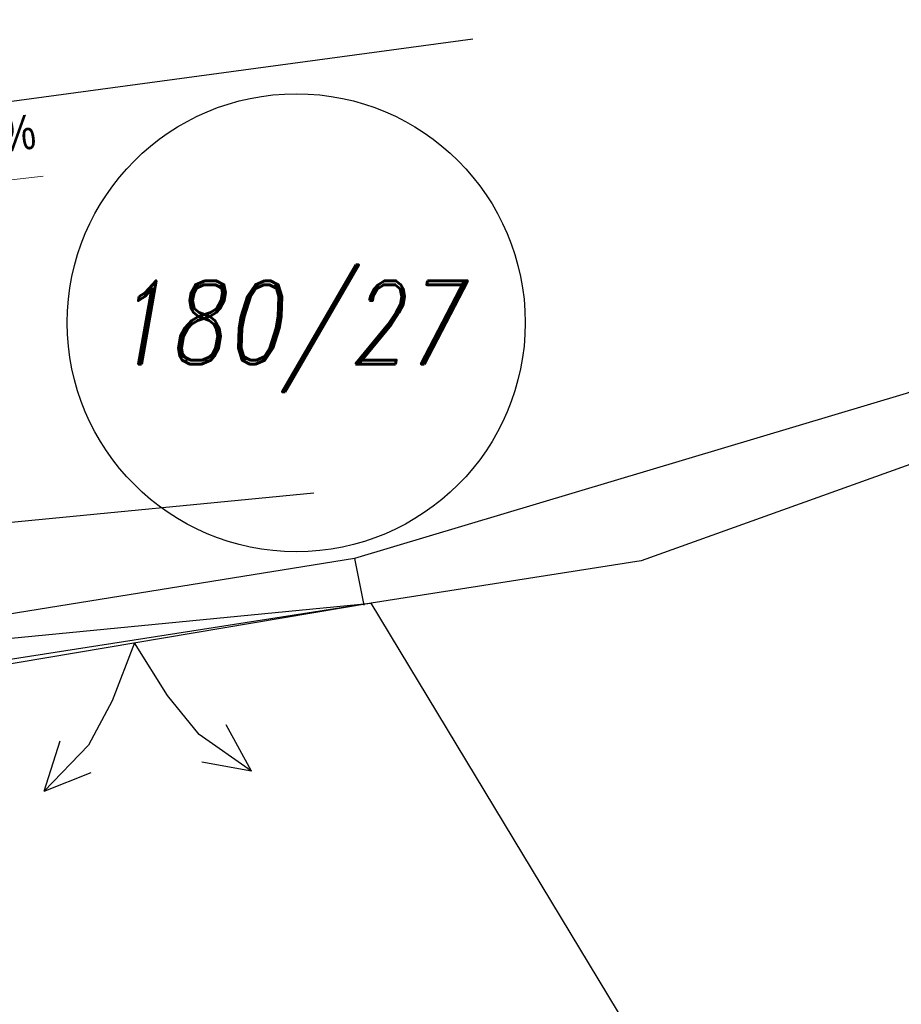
# Model space of a CAD drawing. Header units: feet. Extents: x -783217 to -782936, y -1044805 to -1043930.
# Tile 33 of 81: x -783046 to -783033, y -1044520 to -1044506. Entities that reach past the tile are written whole.
import ezdxf
from ezdxf.enums import TextEntityAlignment as Align

# ---------------------------------------------------------------- set-up
doc = ezdxf.new("R2010")
doc.units = ezdxf.units.FT
doc.header["$MEASUREMENT"] = 0
for name, color, linetype in [('KN_dotčené pozemky', 3, 'Continuous'), ('KN_POZEMKY 500', 140, 'Continuous'), ('nové sklony', 1, 'Continuous'), ('S_kabely NN', 92, 'SILVNNO'), ('Z_hrany ploch', 7, 'Continuous')]:
    doc.layers.add(name, color=color, linetype=linetype)
doc.layers.add('KN_hranice pozemků', color=140, linetype='Continuous', lineweight=30)
doc.layers.add('Z_vjezd', color=30, linetype='Continuous', lineweight=30)
doc.styles.add('RomanD', font='romand.shx', dxfattribs={"width": 0.7, "oblique": 10})
doc.styles.add('znacky', font='arial.ttf')
doc.linetypes.add('SILVNNO', pattern='A,7,-6.5,[28,civil.shx,S=1,R=0,X=0,Y=0],-6.5', length=20)

# ---------------------------------------------------------------- blocks, each defined once
blk = doc.blocks.new('Z58')
at = {"layer": 'Z_vjezd'}
for p, q in [((-0.3, 0.4), (-0.16, 0.28)), ((-0.3, 0.4), (-0.24, 0.26)), ((-0.3, 0.4), (-0.16, 0.36)), ((0.16, 0.28), (0.3, 0.4)), ((0.3, 0.4), (0.16, 0.36)), ((0.3, 0.4), (0.24, 0.26)), ((-0.16, 0.28), (-0.08, 0.16)), ((0.08, 0.16), (0.16, 0.28)), ((-0.08, 0.16), (0, 0)), ((0, 0), (0.08, 0.16))]:
    blk.add_line(p, q, dxfattribs=at)

msp = doc.modelspace()

# ---------------------------------------------------------------- linework, layer by layer
at = {"layer": 'KN_dotčené pozemky'}
msp.add_circle((-783041.991, -1044510.531), 3.299, dxfattribs=at)
at = {"layer": 'KN_hranice pozemků', "linetype": 'Continuous'}
for p, q in [((-783027.28, -1044510.47), (-783037.02, -1044513.96)), ((-783037.02, -1044513.96), (-783040.91, -1044514.57)), ((-783040.91, -1044514.57), (-783047.25, -1044515.56)), ((-783016.71, -1044554.6), (-783040.91, -1044514.57))]:
    msp.add_line(p, q, dxfattribs=at)
at = {"layer": 'nové sklony', "lineweight": 15, "ltscale": 0.1}
msp.add_lwpolyline([(-783045.64, -1044508.42), (-783047.013, -1044508.58), (-783046.364, -1044508.228)], dxfattribs=at)
at = {"layer": 'S_kabely NN', "ltscale": 0.2}
for points in [[(-783003.4, -1044493.41), (-783012.53, -1044500.57), (-783020.88, -1044505.96), (-783027.14, -1044509.37), (-783033.2, -1044511.55), (-783041.15, -1044513.93)], [(-783041.15, -1044513.93), (-783047.92, -1044515.02), (-783049.05, -1044515.82)], [(-783041.15, -1044513.93), (-783041.016, -1044514.598)]]:
    msp.add_lwpolyline(points, dxfattribs=at)
at = {"layer": 'Z_hrany ploch', "linetype": 'Continuous'}
for p, q in [((-783049.42, -1044513.73), (-783041.74, -1044512.98)), ((-783048.59, -1044515.32), (-783040.91, -1044514.57))]:
    msp.add_line(p, q, dxfattribs=at)
msp.add_lwpolyline([(-783048.76, -1044507.7), (-783039.448, -1044506.442)], dxfattribs=at)
at = {"layer": 'Z_vjezd', "ltscale": 0.5, "flags": 128}
msp.add_lwpolyline([(-783040.91, -1044514.57), (-783047.73, -1044515.72)], dxfattribs=at)

# ---------------------------------------------------------------- block references
at = {"layer": 'Z_vjezd', "xscale": 5, "yscale": 5, "rotation": 185.446886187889}
msp.add_blockref('Z58', (-783044.32, -1044515.145), dxfattribs=at)

# ---------------------------------------------------------------- texts
at = {"layer": 'KN_POZEMKY 500', "linetype": 'Continuous', "style": 'RomanD', "oblique": 10, "width": 0.8}
msp.add_text('180/27', height=1.2, dxfattribs=at).set_placement((-783042.144, -1044511.126), align=Align.CENTER)
at = {"layer": 'nové sklony', "style": 'znacky', "width": 0.8}
msp.add_text('0,3%%%', height=0.5, rotation=7.0709, dxfattribs=at).set_placement((-783046.986, -1044508.175))

doc.saveas('drawing.dxf')
